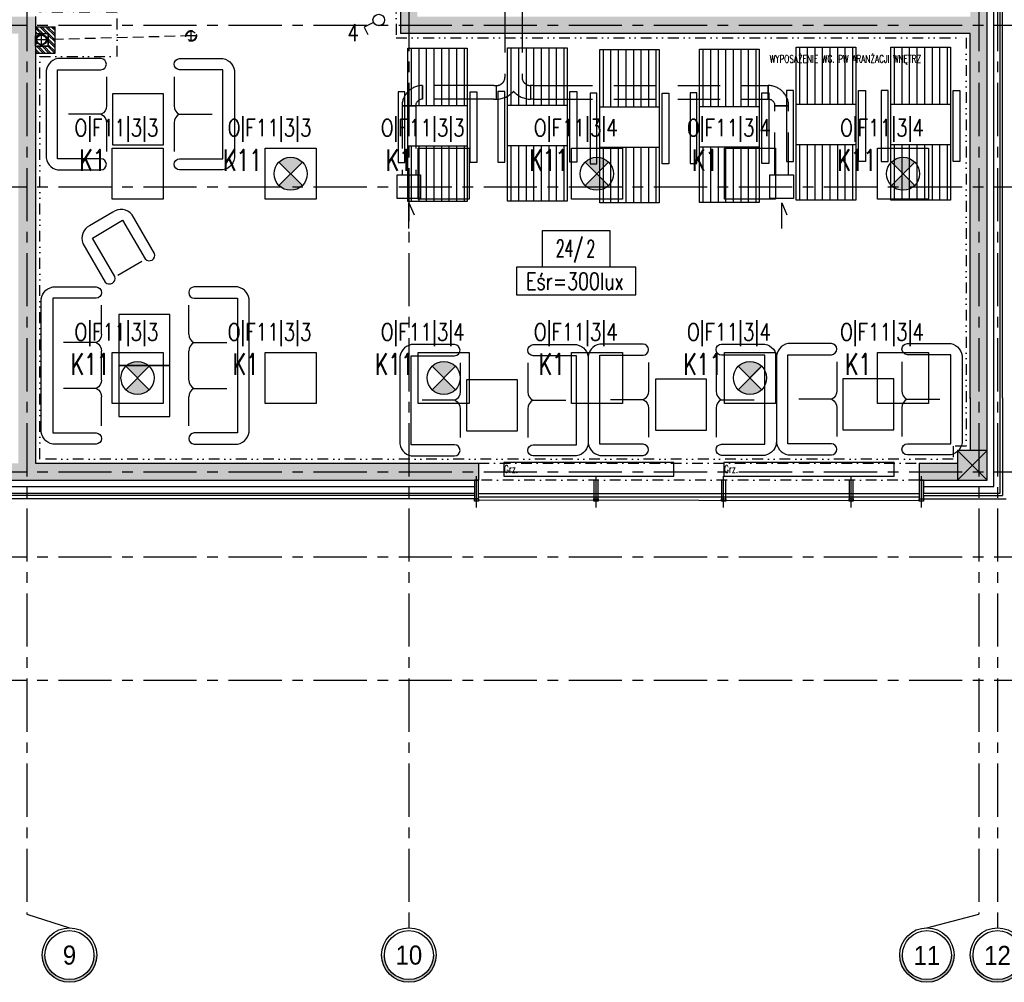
# Model space of a CAD drawing. Extents: x 41755 to 123924, y -112333 to 86187.
# Tile 195 of 256: x 101263 to 102421, y -11036 to -9904. Entities that reach past the tile are written whole.
import ezdxf
from ezdxf.enums import TextEntityAlignment as Align

# ---------------------------------------------------------------- set-up
doc = ezdxf.new("R2010")
doc.units = 0
doc.header["$LTSCALE"] = 50
for name, pattern in [('CENTER', [2, 1.25, -0.25, 0.25, -0.25]), ('CENTER2', [28.575, 19.05, -3.175, 3.175, -3.175]), ('DASHDOT', [1, 0.5, -0.25, 0, -0.25]), ('DASHED', [0.75, 0.5, -0.25]), ('DASHED2', [0.375, 0.25, -0.125]), ('DIVIDE', [31.75, 12.7, -6.35, 0, -6.35, 0, -6.35])]:
    doc.linetypes.add(name, pattern=pattern)
doc.layers.get('0').update_dxf_attribs({"color": 101, "linetype": 'CONTINUOUS'})
for name, color, linetype in [('E-90', 6, 'CONTINUOUS'), ('E35', 6, 'CONTINUOUS'), ('Ins-co', 2, 'CONTINUOUS'), ('Ins-kan', 54, 'CONTINUOUS'), ('Ins-went', 141, 'CONTINUOUS'), ('Opis-pom', 6, 'CONTINUOUS'), ('Opis_pom_ramka', 6, 'CONTINUOUS'), ('Os-osie glowne', 1, 'CENTER'), ('Os-osie-opis', 16, 'CONTINUOUS'), ('Sc-beton', 7, 'CONTINUOUS'), ('Sc-beton-hatch', 86, 'CONTINUOUS'), ('Sc-cegla pustak-hatch', 8, 'CONTINUOUS'), ('Sc-izolacja term-styropian', 151, 'STYROPIAN-KA'), ('Sc-kamien', 31, 'CONTINUOUS'), ('Sc-nadproza kon', 5, 'DASHED2'), ('Sc-silikat', 61, 'CONTINUOUS'), ('Sc-systemowe', 150, 'CONTINUOUS'), ('Sch-opis', 51, 'CONTINUOUS'), ('Suf-widok', 8, 'CONTINUOUS'), ('TMJ_SŁUPY', 1, 'CONTINUOUS'), ('W-otwor-strop', 1, 'CONTINUOUS'), ('Wyp-meble', 155, 'CONTINUOUS')]:
    doc.layers.add(name, color=color, linetype=linetype)
doc.styles.add('dwg_opis duży', font='ARIAL.TTF', dxfattribs={"width": 0.9})
doc.styles.add('KA wymiar', font='romans.shx', dxfattribs={"width": 0.6})
doc.styles.add('ROMANS', font='romans', dxfattribs={"width": 0.85})
doc.linetypes.add('BATTING', pattern='A,0.0001,-0.1,[134,ltypeshp.shx,S=0.1,R=0,X=-0.1,Y=0],-0.2,[134,ltypeshp.shx,S=0.1,R=180,X=0.1,Y=0],-0.1', length=0.4001)
doc.linetypes.add('STYROPIAN-KA', pattern='A,0.0001,-0.1,[135,ltypeshp.shx,S=0.1,R=0,X=-0.1,Y=0],0,[135,ltypeshp.shx,S=0.1,R=180,X=0.1,Y=0],-0.1', length=0.2001)

# ---------------------------------------------------------------- blocks, each defined once
blk = doc.blocks.new('_opis_osi_liczbowy')
blk.add_hatch(color=256).paths.add_polyline_path([(32, 32), (32, 28.8, -1), (32, -28.8), (32, -32, 1)])
for radius in [32, 28.8]:
    blk.add_circle((32, 0), radius)
at = {"style": 'dwg_opis duży', "width": 0.9}
blk.add_attdef('AXNAMEH', text='', height=22.4, rotation=90, dxfattribs=at).set_placement((32, 0), align=Align.MIDDLE_CENTER)
blk = doc.blocks.new('_FGJHGJGHJHGJH')
at = {"linetype": 'CENTER2', "ltscale": 0.5}
blk.add_line((-2.5, -31.8), (-2.5, 4.8), dxfattribs=at)
at = {"ltscale": 2, "flags": 128}
for points in [[(0, -24), (0, 0), (-5, 0), (-5, -24)], [(0, -22), (0, -24.5), (-5, -24.5), (-5, -22), (0, -22)]]:
    blk.add_lwpolyline(points, dxfattribs=at)
blk = doc.blocks.new('_opis_pom_metka')
at = {"layer": 'Opis_pom_ramka'}
blk.add_lwpolyline([(-33.13, 0), (32.87, 0), (32.87, -36), (-33.13, -36)], close=True, dxfattribs=at)
at = {"style": 'KA wymiar', "width": 0.6}
blk.add_attdef('KO/', text='', height=16.8, dxfattribs=at).set_placement((3.45, -25.87), align=Align.RIGHT)
blk.add_attdef('NR', (3.8, -26.16), '', height=16.8, dxfattribs=at)
blk = doc.blocks.new('kanapa 3os')
at = {"layer": 'Wyp-meble'}
for p, q in [((-107.7, 0), (-141.7, 0)), ((-53.9, 0), (-87.8, 0)), ((0, 0), (-33.9, 0))]:
    blk.add_line(p, q, dxfattribs=at)
blk.add_lwpolyline([(-163.2, 6.4, 0.969502), (-150, 6.4), (-150, 57.4), (8.4, 57.4), (8.4, 6.4, 0.969502), (21.5, 6.4), (21.5, 57.4, 0.371033), (4.4, 71), (-146.1, 71, 0.371033), (-163.2, 57.4)], format="xyb", close=True, dxfattribs=at)
for points in [[(-97.8, 6), (-97.8, 44.7)], [(-43.9, 6), (-43.9, 44.7)]]:
    blk.add_lwpolyline(points, dxfattribs=at)
for centre, start, end in [((-107.8, 11.4), 270.2962, 331.5972), ((-87.7, 11.4), 208.4028, 269.7038), ((-53.9, 11.4), 270.2962, 331.5972), ((-33.9, 11.4), 208.4028, 269.7038)]:
    blk.add_arc(centre, 11.4, start, end, dxfattribs=at)
blk = doc.blocks.new('kanapa 2os')
at = {"layer": 'Wyp-meble'}
for p, q in [((0, 87.8), (0, 53.9)), ((0, 33.9), (0, 0))]:
    blk.add_line(p, q, dxfattribs=at)
blk.add_lwpolyline([(6.4, -21.5, -0.969502), (6.4, -8.4), (57.4, -8.4), (57.4, 96.2), (6.4, 96.2, -0.969502), (6.4, 109.3), (57.4, 109.3, -0.371033), (71, 92.2), (71, -4.4, -0.371033), (57.4, -21.5)], format="xyb", close=True, dxfattribs=at)
blk.add_lwpolyline([(6, 43.9), (44.7, 43.9)], dxfattribs=at)
for centre, start, end in [((11.4, 53.9), 180.2962, 241.5972), ((11.4, 33.9), 118.4028, 179.7038)]:
    blk.add_arc(centre, 11.4, start, end, dxfattribs=at)
blk = doc.blocks.new('lezak_01')
for p, q in [((67.1, 66.5), (0, 66.5)), ((180, 66.5), (115, 66.5)), ((67.1, 57.6), (0, 57.6)), ((67.1, 48.8), (0, 48.8)), ((180, 57.6), (115, 57.6)), ((180, 48.8), (115, 48.8)), ((67.1, 39.9), (0, 39.9)), ((180, 39.9), (115, 39.9)), ((67.1, 31), (0, 31)), ((180, 31), (115, 31)), ((67.1, 22.1), (0, 22.1)), ((67.1, 13.2), (0, 13.2)), ((180, 22.1), (115, 22.1)), ((180, 13.2), (115, 13.2)), ((67.1, 4.3), (0, 4.3)), ((180, 4.3), (115, 4.3))]:
    blk.add_line(p, q)
for points in [[(51.2, 81.3), (134.3, 81.3), (134.3, 73.3), (51.2, 73.3)], [(0, 70), (180, 70), (180, 0), (0, 0)], [(67.1, 70), (115, 70), (115, 0), (67.1, 0)], [(51.2, -11.3), (134.3, -11.3), (134.3, -3.3), (51.2, -3.3)]]:
    blk.add_lwpolyline(points, close=True)
blk = doc.blocks.new('A$C5DF87A14')
at = {"layer": 'Wyp-meble'}
for points in [[(1591.7, 394.1), (1651.7, 394.1), (1651.7, 454.1), (1591.7, 454.1)], [(1598.9, 134.8), (1658.9, 134.8), (1658.9, 194.8), (1598.9, 194.8)], [(1598.9, 74.8), (1658.9, 74.8), (1658.9, 134.8), (1598.9, 134.8)], [(2007.6, 58), (2067.6, 58), (2067.6, 118), (2007.6, 118)], [(2229.8, 58.7), (2289.8, 58.7), (2289.8, 118.7), (2229.8, 118.7)], [(2450.2, 59.3), (2510.2, 59.3), (2510.2, 119.3), (2450.2, 119.3)]]:
    blk.add_lwpolyline(points, close=True, dxfattribs=at)
blk.add_lwpolyline([(1603.5, 305.5), (1630, 260.2, 0.814277), (1641.1, 266.6), (1614.5, 312.1, 0.403655), (1591.9, 315), (1564.6, 299.1, 0.380123), (1556.6, 278.3), (1583.1, 232.8, 0.804356), (1594.4, 239.4), (1568, 284.6)], format="xyb", close=True, dxfattribs=at)
blk.add_lwpolyline([(1626, 257), (1597.9, 240.7)], dxfattribs=at)
at = {"layer": 'Wyp-meble', "rotation": 270}
for name, p in [('lezak_01', (1938.7, 507.7)), ('lezak_01', (2056, 508.1)), ('lezak_01', (2164.4, 506.1)), ('lezak_01', (2281.8, 506.5)), ('lezak_01', (2395.4, 509.1)), ('lezak_01', (2506.6, 509.1)), ('kanapa 3os', (1681.2, 64))]:
    blk.add_blockref(name, p, dxfattribs=at)
at = {"layer": 'Wyp-meble', "xscale": -1}
for p in [(1584.4, 386.3), (2000.2, 50.1), (2221.8, 50.8), (2443.1, 51.4)]:
    blk.add_blockref('kanapa 2os', p, dxfattribs=at)
at = {"layer": 'Wyp-meble'}
for p in [(1664, 386.3), (2079.8, 50.1), (2301.1, 50.8), (2519.6, 51.4)]:
    blk.add_blockref('kanapa 2os', p, dxfattribs=at)
at = {"layer": 'Wyp-meble', "xscale": -1, "rotation": 90}
blk.add_blockref('kanapa 3os', (1578.7, 64), dxfattribs=at)

msp = doc.modelspace()

# ---------------------------------------------------------------- hatches: boundary and pattern name
at = {"layer": 'E35'}
h = msp.add_hatch(color=256, dxfattribs=at)
edge = h.paths.add_edge_path()
edge.add_line((101581.966, -10085.42), (101595.712, -10071.674))
edge.add_ellipse((101581.966, -10085.42), major_axis=(13.746, 13.746), ratio=1, start_angle=360, end_angle=450)
edge.add_line((101568.22, -10071.674), (101581.966, -10085.42))
edge = h.paths.add_edge_path()
edge.add_line((101595.712, -10099.167), (101581.966, -10085.42))
edge.add_line((101581.966, -10085.42), (101568.22, -10099.167))
edge.add_ellipse((101581.966, -10085.42), major_axis=(-13.746, 13.746), ratio=1, start_angle=90, end_angle=180)
h = msp.add_hatch(color=256, dxfattribs=at)
edge = h.paths.add_edge_path()
edge.add_line((101941.966, -10085.42), (101955.712, -10071.674))
edge.add_ellipse((101941.966, -10085.42), major_axis=(13.746, 13.746), ratio=1, start_angle=360, end_angle=450)
edge.add_line((101928.22, -10071.674), (101941.966, -10085.42))
edge = h.paths.add_edge_path()
edge.add_line((101955.712, -10099.167), (101941.966, -10085.42))
edge.add_line((101941.966, -10085.42), (101928.22, -10099.167))
edge.add_ellipse((101941.966, -10085.42), major_axis=(-13.746, 13.746), ratio=1, start_angle=90, end_angle=180)
h = msp.add_hatch(color=256, dxfattribs=at)
edge = h.paths.add_edge_path()
edge.add_line((102301.966, -10085.42), (102315.712, -10071.674))
edge.add_ellipse((102301.966, -10085.42), major_axis=(13.746, 13.746), ratio=1, start_angle=360, end_angle=450)
edge.add_line((102288.22, -10071.674), (102301.966, -10085.42))
edge = h.paths.add_edge_path()
edge.add_line((102315.712, -10099.167), (102301.966, -10085.42))
edge.add_line((102301.966, -10085.42), (102288.22, -10099.167))
edge.add_ellipse((102301.966, -10085.42), major_axis=(-13.746, 13.746), ratio=1, start_angle=90, end_angle=180)
h = msp.add_hatch(color=256, dxfattribs=at)
edge = h.paths.add_edge_path()
edge.add_line((101401.966, -10325.42), (101415.712, -10311.674))
edge.add_ellipse((101401.966, -10325.42), major_axis=(13.746, 13.746), ratio=1, start_angle=360, end_angle=450)
edge.add_line((101388.22, -10311.674), (101401.966, -10325.42))
edge = h.paths.add_edge_path()
edge.add_line((101415.712, -10339.167), (101401.966, -10325.42))
edge.add_line((101401.966, -10325.42), (101388.22, -10339.167))
edge.add_ellipse((101401.966, -10325.42), major_axis=(-13.746, 13.746), ratio=1, start_angle=90, end_angle=180)
h = msp.add_hatch(color=256, dxfattribs=at)
edge = h.paths.add_edge_path()
edge.add_line((101761.966, -10325.42), (101775.712, -10311.674))
edge.add_ellipse((101761.966, -10325.42), major_axis=(13.746, 13.746), ratio=1, start_angle=360, end_angle=450)
edge.add_line((101748.22, -10311.674), (101761.966, -10325.42))
edge = h.paths.add_edge_path()
edge.add_line((101775.712, -10339.167), (101761.966, -10325.42))
edge.add_line((101761.966, -10325.42), (101748.22, -10339.167))
edge.add_ellipse((101761.966, -10325.42), major_axis=(-13.746, 13.746), ratio=1, start_angle=90, end_angle=180)
h = msp.add_hatch(color=256, dxfattribs=at)
edge = h.paths.add_edge_path()
edge.add_line((102121.966, -10325.42), (102135.712, -10311.674))
edge.add_ellipse((102121.966, -10325.42), major_axis=(13.746, 13.746), ratio=1, start_angle=360, end_angle=450)
edge.add_line((102108.22, -10311.674), (102121.966, -10325.42))
edge = h.paths.add_edge_path()
edge.add_line((102135.712, -10339.167), (102121.966, -10325.42))
edge.add_line((102121.966, -10325.42), (102108.22, -10339.167))
edge.add_ellipse((102121.966, -10325.42), major_axis=(-13.746, 13.746), ratio=1, start_angle=90, end_angle=180)
at = {"layer": 'Sc-beton-hatch'}
h = msp.add_hatch(dxfattribs=at)
h.set_pattern_fill('ANSI33', color=256, style=0)
h.set_pattern_definition([(45, (48983.4185, 565.478), (-4.49012806, 4.49012806), []), (45, (48987.9087, 565.478), (-4.49012806, 4.49012806), [3.175, -1.5875])])
h.paths.add_polyline_path([(102400.966, -5400.641), (102380.966, -5400.641), (102380.966, -5500.641), (102330.966, -5500.641), (102330.966, -5520.641), (102380.966, -5520.641), (102380.966, -5973.641), (102400.966, -5973.641)])
h.paths.add_polyline_path([(101710.966, -5330.585), (101710.966, -5560.641), (101730.966, -5560.641), (101730.966, -5520.641), (101770.966, -5520.641), (101770.966, -5500.641), (101730.966, -5500.641), (101730.966, -5327.797, 0.0068353), (101990.084, -5287.78), (101987.07, -5268.006, -0.00840512), (101668.963, -5316.121), (101671.621, -5335.944, 0.00103514)])
h.paths.add_polyline_path([(101738.466, -5895.641), (101703.466, -5895.641), (101703.466, -5930.641), (101738.466, -5930.641)])
h.paths.add_polyline_path([(101695.966, -6277.641), (101730.966, -6277.641), (101730.966, -6242.641), (101695.966, -6242.641)])
h.paths.add_polyline_path([(102400.966, -6108.641), (102380.966, -6108.641), (102380.966, -6330.641), (102400.966, -6330.641)])
h.paths.add_polyline_path([(100985.966, -5895.641), (100950.966, -5895.641), (100950.966, -5930.641), (100985.966, -5930.641)], flags=17)
h.paths.add_polyline_path([(100765.966, -5910.641), (100765.966, -5413.927, 0.00639553), (101010.966, -5401.354), (101009.686, -5381.395, -0.00795958), (100705.366, -5396.058), (100706.01, -5416.048, 0.00104221), (100745.966, -5414.677), (100745.966, -6082.641), (100765.966, -6082.641), (100765.966, -5930.641), (100798.966, -5930.641), (100798.966, -5930.637), (100798.966, -5910.641)])
h.paths.add_polyline_path([(100310.966, -6262.641), (100410.966, -6262.641), (100410.966, -6460.641), (100430.966, -6460.641), (100430.966, -6262.641), (100765.966, -6262.641), (100765.966, -6237.641), (100745.966, -6237.641), (100745.966, -6242.641), (100330.966, -6242.641), (100330.966, -5420.801, 0.00104277), (100370.966, -5420.993), (100371.02, -5400.99, -0.0015651), (100310.966, -5400.641)])
h.paths.add_polyline_path([(100970.966, -6242.641), (100950.966, -6242.641), (100950.966, -6900.641), (100927.966, -6900.641), (100927.966, -6920.641), (100950.966, -6920.641), (100950.966, -7503.141), (100970.966, -7503.141), (100970.966, -6920.641), (101261.966, -6920.641), (101261.966, -7235.641), (101281.966, -7235.641), (101334.966, -7235.641), (101334.966, -7215.641), (101281.966, -7215.641), (101281.966, -6900.641), (100970.966, -6900.641)])
h.paths.add_polyline_path([(100410.966, -6710.641), (100430.966, -6710.641), (100430.966, -6610.641), (100410.966, -6610.641)])
h.paths.add_polyline_path([(100410.966, -6960.641), (100430.966, -6960.641), (100430.966, -6920.641), (100470.966, -6920.641), (100470.966, -6900.641), (100430.966, -6900.641), (100430.966, -6860.641), (100410.966, -6860.641)])
h.paths.add_polyline_path([(100790.966, -6920.641), (100790.966, -6900.641), (100725.966, -6900.641), (100725.966, -6920.641)])
h.paths.add_polyline_path([(101334.966, -6920.641), (101334.966, -6900.641), (101281.966, -6900.641), (101281.966, -6920.641)], flags=17)
h.paths.add_polyline_path([(101556.966, -6920.641), (101556.966, -6900.641), (101468.966, -6900.641), (101468.966, -6920.641)])
h.paths.add_polyline_path([(101710.966, -6900.641), (101690.966, -6900.641), (101690.966, -6920.641), (101710.966, -6920.641)])
h.paths.add_polyline_path([(101730.966, -6900.641), (101710.966, -6900.641), (101710.966, -6920.641), (101710.966, -7215.641), (101690.966, -7215.641), (101690.966, -7235.641), (101730.966, -7235.641)])
h.paths.add_polyline_path([(101488.966, -7215.641), (101468.966, -7215.641), (101468.966, -7235.641), (101556.966, -7235.641), (101556.966, -7215.641), (101503.966, -7215.641), (101503.966, -6920.641), (101488.966, -6920.641)])
h.paths.add_polyline_path([(102400.966, -6750.641), (102380.966, -6750.641), (102380.966, -7100.641), (102400.966, -7100.641)])
h.paths.add_polyline_path([(102400.966, -7200.641), (102380.966, -7200.641), (102380.966, -7465.641), (102400.966, -7465.641)])
h.paths.add_polyline_path([(102380.966, -7650.641), (102332.966, -7650.641), (102332.966, -7670.641), (102380.966, -7670.641), (102380.966, -8275.641), (102400.966, -8275.641), (102400.966, -7615.641), (102380.966, -7615.641)])
h.paths.add_polyline_path([(102133.966, -7650.641), (102133.966, -7670.641), (102227.966, -7670.641), (102227.966, -7650.641)])
h.paths.add_polyline_path([(101905.966, -7650.641), (101905.966, -7670.641), (102008.966, -7670.641), (102008.966, -7650.641)])
h.paths.add_polyline_path([(101710.966, -7670.641), (101710.966, -8400.641), (101685.966, -8400.641), (101685.966, -8420.641), (101730.966, -8420.641), (101730.966, -7670.641), (101770.966, -7670.641), (101770.966, -7650.641), (101227.466, -7650.641), (101227.466, -7670.641)])
h.paths.add_polyline_path([(100950.966, -7650.641), (100430.966, -7650.641), (100430.966, -7590.641), (100410.966, -7590.641), (100410.966, -7670.641), (100745.966, -7670.641), (101092.466, -7670.641), (101092.466, -7650.641), (100970.966, -7650.641), (100970.966, -7603.141), (100950.966, -7603.141)])
h.paths.add_polyline_path([(100410.966, -7440.641), (100430.966, -7440.641), (100430.966, -7397.641), (100410.966, -7397.641)])
h.paths.add_polyline_path([(100430.966, -7110.641), (100410.966, -7110.641), (100410.966, -7307.641), (100430.966, -7307.641)])
h.paths.add_polyline_path([(100745.966, -8420.641), (100765.966, -8420.641), (100765.966, -8400.641), (100410.966, -8400.641), (100410.966, -8420.641)])
h.paths.add_polyline_path([(100765.966, -8420.641), (100785.966, -8420.641), (100785.966, -8400.641), (100765.966, -8400.641)])
h.paths.add_polyline_path([(100785.966, -8400.641), (100785.966, -8420.641), (101097.466, -8420.641), (101097.466, -8400.641)])
h.paths.add_polyline_path([(101322.966, -8420.641), (101322.966, -8400.641), (101227.466, -8400.641), (101227.466, -8420.641)], flags=17)
h.paths.add_polyline_path([(101432.966, -8400.641), (101432.966, -8420.641), (101575.966, -8420.641), (101575.966, -8400.641)])
h.paths.add_polyline_path([(101950.966, -8400.641), (101950.966, -8420.641), (102028.966, -8420.641), (102028.966, -8400.641)])
h.paths.add_polyline_path([(102138.966, -8400.641), (102138.966, -8420.641), (102380.966, -8420.641), (102380.966, -8445.641), (102400.966, -8445.641), (102400.966, -8375.641), (102380.966, -8375.641), (102380.966, -8400.641)])
h.paths.add_polyline_path([(102380.966, -8568.641), (102345.966, -8568.641), (102345.966, -8875.141), (102365.966, -8875.141), (102365.966, -8588.641), (102400.966, -8588.641), (102400.966, -8545.641), (102380.966, -8545.641)])
h.paths.add_polyline_path([(102365.966, -8995.141), (102345.966, -8995.141), (102345.966, -9050.641), (101950.966, -9050.641), (101950.966, -9075.641), (102345.966, -9075.641), (102345.966, -9105.641), (102365.966, -9105.641), (102365.966, -9075.641)])
h.paths.add_polyline_path([(102400.966, -9290.641), (102365.966, -9290.641), (102365.966, -9255.641), (102345.966, -9255.641), (102345.966, -9310.641), (102380.966, -9310.641), (102380.966, -9718.141), (102380.966, -9900.641), (101730.966, -9900.641), (101730.966, -9855.641), (101710.966, -9855.641), (101710.966, -9920.641), (102380.966, -9920.641), (102380.966, -10349.912), (102380.966, -10410.641), (102400.966, -10410.641), (102400.966, -10010.641), (102400.966, -9838.141)])
h.paths.add_polyline_path([(101730.966, -9529.641), (101710.966, -9529.641), (101710.966, -9725.641), (101730.966, -9725.641)], flags=17)
h.paths.add_polyline_path([(101710.966, -9419.641), (101730.966, -9419.641), (101730.966, -8640.641), (101710.966, -8640.641), (101710.966, -9050.641), (101414.966, -9050.641), (101414.966, -9075.641), (101710.966, -9075.641)])
h.paths.add_polyline_path([(101263.966, -9050.641), (101263.966, -9075.641), (101304.966, -9075.641), (101304.966, -9050.641)])
h.paths.add_polyline_path([(101041.966, -9075.641), (101041.966, -9050.641), (100925.966, -9050.641), (100925.966, -9075.641)])
h.paths.add_polyline_path([(100825.966, -9075.641), (100825.966, -9050.641), (100530.966, -9050.641), (100530.966, -9035.641), (100510.966, -9035.641), (100510.966, -9050.641), (100270.966, -9050.641), (100270.966, -9075.641), (100510.966, -9075.641), (100510.966, -9471.141), (100530.966, -9471.141), (100530.966, -9075.641)])
h.paths.add_polyline_path([(100530.966, -8906.641), (100510.966, -8906.641), (100510.966, -8938.641), (100530.966, -8938.641)])
h.paths.add_polyline_path([(100220.966, -9075.641), (100220.966, -9050.641), (100170.966, -9050.641), (100170.966, -9075.641)])
h.paths.add_polyline_path([(100120.966, -9075.641), (100120.966, -9050.641), (100070.966, -9050.641), (100070.966, -9075.641)])
h.paths.add_polyline_path([(100020.966, -9075.641), (100020.966, -9050.641), (99970.966, -9050.641), (99970.966, -9075.641)])
h.paths.add_polyline_path([(99920.966, -9075.641), (99920.966, -9050.641), (99880.966, -9050.641), (99880.966, -9957.641), (99980.966, -9957.641), (99980.966, -9972.641), (100000.966, -9972.641), (100000.966, -9937.641), (99900.966, -9937.641), (99900.966, -9075.641)])
h.paths.add_polyline_path([(101041.966, -9396.641), (101041.966, -9378.641), (100927.966, -9378.641), (100927.966, -9396.641)])
h.paths.add_polyline_path([(100510.966, -9725.641), (100530.966, -9725.641), (100530.966, -9571.141), (100510.966, -9571.141)])
h.paths.add_polyline_path([(100000.966, -10090.641), (100000.966, -10072.641), (99980.966, -10072.641), (99980.966, -10090.641), (99780.966, -10090.641), (99780.966, -10445.641), (100510.966, -10445.641), (100510.966, -10485.641), (100530.966, -10485.641), (100530.966, -10445.641), (100580.966, -10445.641), (100580.966, -10425.641), (100530.966, -10425.641), (100530.966, -10270.641), (100510.966, -10270.641), (100510.966, -10425.641), (99800.966, -10425.641), (99800.966, -10110.641), (100510.966, -10110.641), (100510.966, -10120.641), (100530.966, -10120.641), (100530.966, -9855.641), (100510.966, -9855.641), (100510.966, -10090.641)])
h.paths.add_polyline_path([(100970.966, -9920.641), (101087.466, -9920.641), (101087.466, -9900.641), (100750.966, -9900.641), (100750.966, -9920.641), (100950.966, -9920.641), (100950.966, -10425.641), (100730.966, -10425.641), (100730.966, -10445.641), (100790.966, -10445.641), (100790.966, -10485.641), (100810.966, -10485.641), (100810.966, -10445.641), (101070.966, -10445.641), (101070.966, -10425.641), (100970.966, -10425.641)])
h.paths.add_polyline_path([(101197.466, -9900.641), (101197.466, -9920.641), (101261.966, -9920.641), (101261.966, -10425.641), (101220.966, -10425.641), (101220.966, -10445.641), (101802.966, -10445.641), (101802.966, -10425.641), (101281.966, -10425.641), (101281.966, -9900.641)])
h.paths.add_polyline_path([(102365.966, -10445.641), (102365.966, -10425.641), (102320.966, -10425.641), (102320.966, -10445.641)])
h.paths.add_polyline_path([(102383.466, -10428.141), (102365.966, -10445.641), (102400.966, -10445.641)])
h.paths.add_polyline_path([(102365.966, -10410.641), (102365.966, -10445.641), (102383.466, -10428.141)])
h.paths.add_polyline_path([(102365.966, -10410.641), (102383.466, -10428.141), (102400.966, -10410.641)])
h.paths.add_polyline_path([(102400.966, -10410.641), (102383.466, -10428.141), (102400.966, -10445.641)])
at = {"layer": 'Sc-cegla pustak-hatch'}
h = msp.add_hatch(dxfattribs=at)
h.set_pattern_fill('ANSI32', color=256, scale=0.5, angle=90, style=0)
h.set_pattern_definition([(135, (48983.4185, 565.478), (-3.36759605, -3.36759605), []), (135, (48983.4185, 567.723), (-3.36759605, -3.36759605), [])])
h.paths.add_polyline_path([(101296.966, -9920.641), (101296.966, -9927.671), (101304.966, -9927.468), (101304.966, -9912.641), (101281.966, -9912.641), (101281.966, -9920.641)])
h.paths.add_polyline_path([(101296.966, -9935.641), (101284.401, -9935.641), (101286.752, -9943.641), (101304.966, -9943.641), (101304.966, -9927.468), (101296.966, -9927.671)])
h.paths.add_polyline_path([(101284.401, -9935.641), (101281.966, -9935.641), (101281.966, -9943.641), (101286.752, -9943.641)])
at = {"layer": 'W-otwor-strop'}
msp.add_hatch(color=256, dxfattribs=at).paths.add_polyline_path([(101281.966, -9935.641), (101281.966, -9920.641), (101296.966, -9920.641), (101283.966, -9922.641)])

# ---------------------------------------------------------------- linework, layer by layer
at = {"layer": 'E35'}
for p, q in [((101679.496, -9907.682), (101668.46, -9913.208)), ((101668.46, -9913.208), (101672.734, -9921.744)), ((101568.22, -10071.674), (101595.712, -10099.167)), ((101568.22, -10099.167), (101595.712, -10071.674)), ((101928.22, -10071.674), (101955.712, -10099.167)), ((101928.22, -10099.167), (101955.712, -10071.674)), ((102288.22, -10071.674), (102315.712, -10099.167)), ((102288.22, -10099.167), (102315.712, -10071.674)), ((101388.22, -10311.674), (101415.712, -10339.167)), ((101388.22, -10339.167), (101415.712, -10311.674)), ((101748.22, -10311.674), (101775.712, -10339.167)), ((101748.22, -10339.167), (101775.712, -10311.674)), ((102108.22, -10311.674), (102135.712, -10339.167)), ((102108.22, -10339.167), (102135.712, -10311.674))]:
    msp.add_line(p, q, dxfattribs=at)
at = {"layer": 'E35', "linetype": 'Continuous', "ltscale": 0.3}
for p, q in [((101569.006, -10098.38), (101594.926, -10072.46)), ((101929.006, -10098.38), (101954.926, -10072.46)), ((102289.006, -10098.38), (102314.926, -10072.46)), ((101389.006, -10338.38), (101414.926, -10312.46)), ((101749.006, -10338.38), (101774.926, -10312.46)), ((102109.006, -10338.38), (102134.926, -10312.46))]:
    msp.add_line(p, q, dxfattribs=at)
for points in [[(101371.966, -10055.42), (101431.966, -10055.42), (101431.966, -10115.42), (101371.966, -10115.42)], [(101551.966, -10055.42), (101611.966, -10055.42), (101611.966, -10115.42), (101551.966, -10115.42)], [(101731.966, -10055.42), (101791.966, -10055.42), (101791.966, -10115.42), (101731.966, -10115.42)], [(101911.966, -10055.42), (101971.966, -10055.42), (101971.966, -10115.42), (101911.966, -10115.42)], [(102091.966, -10055.42), (102151.966, -10055.42), (102151.966, -10115.42), (102091.966, -10115.42)], [(102271.966, -10055.42), (102331.966, -10055.42), (102331.966, -10115.42), (102271.966, -10115.42)], [(101847.628, -10227.594), (101987.961, -10227.594), (101987.961, -10195.315), (101847.628, -10195.315)], [(101371.966, -10295.42), (101431.966, -10295.42), (101431.966, -10355.42), (101371.966, -10355.42)], [(101551.966, -10295.42), (101611.966, -10295.42), (101611.966, -10355.42), (101551.966, -10355.42)], [(101731.966, -10295.42), (101791.966, -10295.42), (101791.966, -10355.42), (101731.966, -10355.42)], [(101911.966, -10295.42), (101971.966, -10295.42), (101971.966, -10355.42), (101911.966, -10355.42)], [(102091.966, -10295.42), (102151.966, -10295.42), (102151.966, -10355.42), (102091.966, -10355.42)], [(102271.966, -10295.42), (102331.966, -10295.42), (102331.966, -10355.42), (102271.966, -10355.42)]]:
    msp.add_lwpolyline(points, close=True, dxfattribs=at)
at = {"layer": 'E35'}
for centre, radius in [((101685.531, -9904.66), 6.75), ((101581.966, -10085.42), 19.44), ((101941.966, -10085.42), 19.44), ((102301.966, -10085.42), 19.44), ((101401.966, -10325.42), 19.44), ((101761.966, -10325.42), 19.44), ((102121.966, -10325.42), 19.44)]:
    msp.add_circle(centre, radius, dxfattribs=at)
at = {"layer": 'Ins-co'}
for points in [[(101832.591, -10424.629), (101832.591, -10440.629), (102032.591, -10440.629), (102032.591, -10424.629)], [(102091.341, -10424.629), (102091.341, -10440.629), (102291.341, -10440.629), (102291.341, -10424.629)]]:
    msp.add_lwpolyline(points, close=True, dxfattribs=at)
at = {"layer": 'Ins-kan', "linetype": 'DASHED', "ltscale": 0.5}
for p, q in [((101465.074, -9929.707), (101465.074, -9917.107)), ((101471.374, -9923.407), (101458.774, -9923.407))]:
    msp.add_line(p, q, dxfattribs=at)
at = {"layer": 'Ins-kan', "linetype": 'Continuous', "ltscale": 0.5}
for p, q in [((101295.293, -9927.873), (101282.693, -9927.873)), ((101288.993, -9934.173), (101288.993, -9921.573))]:
    msp.add_line(p, q, dxfattribs=at)
at = {"layer": 'Ins-kan', "linetype": 'DASHED', "ltscale": 0.5}
msp.add_lwpolyline([(101465.074, -9923.407), (101288.993, -9927.873)], dxfattribs=at)
for radius in [6.3, 5.5]:
    msp.add_circle((101465.074, -9923.407), radius, dxfattribs=at)
at = {"layer": 'Ins-kan', "linetype": 'Continuous', "ltscale": 0.5}
for radius in [6.3, 5.5]:
    msp.add_circle((101288.993, -9927.873), radius, dxfattribs=at)
at = {"layer": 'Ins-went', "linetype": 'DASHED', "ltscale": 2}
for p, q in [((101833.96, -9742.821), (101833.96, -9968.721)), ((101853.96, -9742.821), (101853.96, -9968.721)), ((101833.96, -9968.721), (101833.96, -9971.721)), ((101853.96, -9968.721), (101853.96, -9971.721)), ((101736.96, -9981.721), (101736.96, -9997.721)), ((101736.96, -9997.721), (101736.96, -9981.721)), ((101800.96, -9981.721), (101736.96, -9981.721)), ((101804.96, -9981.721), (101800.96, -9981.721)), ((101817.96, -9981.721), (101804.96, -9981.721)), ((101820.96, -9981.721), (101817.96, -9981.721)), ((101820.96, -9981.721), (101823.96, -9981.721)), ((101823.96, -9997.721), (101823.96, -9981.721)), ((101863.96, -9981.721), (101863.96, -9997.721)), ((101866.96, -9981.721), (101863.96, -9981.721)), ((101866.96, -9981.721), (101869.96, -9981.721)), ((101869.96, -9981.721), (101882.96, -9981.721)), ((101882.96, -9981.721), (101886.96, -9981.721)), ((101886.96, -9981.721), (102143.36, -9981.721)), ((102143.36, -9997.721), (102143.36, -9981.721)), ((102143.36, -9981.721), (102143.36, -9997.721)), ((101800.96, -9997.721), (101736.96, -9997.721)), ((101804.96, -9997.721), (101800.96, -9997.721)), ((101817.96, -9997.721), (101804.96, -9997.721)), ((101820.96, -9997.721), (101817.96, -9997.721)), ((101820.96, -9997.721), (101823.96, -9997.721)), ((101866.96, -9997.721), (101863.96, -9997.721)), ((101866.96, -9997.721), (101869.96, -9997.721)), ((101869.96, -9997.721), (101882.96, -9997.721)), ((101882.96, -9997.721), (101886.96, -9997.721)), ((101886.96, -9997.721), (102143.36, -9997.721)), ((101712.96, -10005.721), (101728.96, -10005.721)), ((101728.96, -10005.721), (101712.96, -10005.721)), ((102151.36, -10005.721), (102167.36, -10005.721)), ((102167.36, -10005.721), (102151.36, -10005.721))]:
    msp.add_line(p, q, dxfattribs=at)
for points in [[(101707.116, -10086.791), (101734.816, -10086.791), (101734.816, -10114.491), (101707.116, -10114.491)], [(102145.484, -10086.791), (102173.184, -10086.791), (102173.184, -10114.491), (102145.484, -10114.491)]]:
    msp.add_lwpolyline(points, close=True, dxfattribs=at)
for points in [[(101720.966, -10149.729), (101720.966, -10119.491), (101726.988, -10133.505)], [(102159.334, -10149.729), (102159.334, -10119.491), (102165.356, -10133.505)]]:
    msp.add_lwpolyline(points, dxfattribs=at)
for centre, radius, start, end in [((101823.96, -9971.721), 10, 270, 360), ((101863.96, -9971.721), 10, 180, 270), ((101736.96, -10005.721), 24, 90, 180), ((101823.96, -9971.721), 26, 270, 320.284863), ((101863.96, -9971.721), 26, 219.715137, 270), ((102143.36, -10005.721), 24, 0, 90), ((101736.96, -10005.721), 8, 90, 180), ((102143.36, -10005.721), 8, 0, 90)]:
    msp.add_arc(centre, radius, start, end, dxfattribs=at)
for points in [[(101712.96, -10005.721), (101712.966, -10086.791)], [(101728.96, -10005.721), (101728.966, -10086.791)], [(102151.334, -10086.791), (102151.36, -10005.721)], [(102167.334, -10086.791), (102167.36, -10005.721)]]:
    msp.add_spline(points, degree=3, dxfattribs=at)
at = {"layer": 'Os-osie glowne'}
for points in [[(101271.966, -4978.641), (101271.966, -10955.641)], [(101720.966, -4978.641), (101720.966, -10955.641)], [(102390.966, -4978.641), (102390.966, -10955.641)], [(102412.966, -4978.641), (102412.966, -10955.641)], [(99508.966, -9910.641), (111775.966, -9910.641)], [(99508.966, -10100.641), (111775.966, -10100.641)], [(99508.966, -10435.641), (111775.966, -10435.641)], [(99508.966, -10535.641), (111775.966, -10535.641)], [(99508.966, -10680.641), (111775.966, -10680.641)]]:
    msp.add_lwpolyline(points, dxfattribs=at)
at = {"layer": 'Os-osie-opis'}
for points in [[(101271.966, -10955.641), (101321.966, -10971.641)], [(101720.966, -10955.641), (101720.966, -10971.641)], [(102329.984, -10971.641), (102390.966, -10955.641)], [(102412.966, -10955.641), (102412.966, -10971.641)]]:
    msp.add_lwpolyline(points, dxfattribs=at)
at = {"layer": 'Sc-beton'}
msp.add_line((102365.966, -10445.641), (102400.966, -10410.641), dxfattribs=at)
for points in [[(102400.966, -10010.641), (102400.966, -9838.141)], [(101710.966, -9855.641), (101710.966, -9920.641)], [(101281.966, -9900.641), (101281.966, -10425.641)], [(102380.966, -9920.641), (101710.966, -9920.641)], [(102380.966, -10349.912), (102380.966, -9920.641)], [(102400.966, -10410.641), (102400.966, -10010.641)], [(102380.966, -10348.641), (102380.966, -10410.641)], [(102400.966, -10445.641), (102365.966, -10410.641)], [(101281.966, -10425.641), (101802.966, -10425.641)], [(101802.966, -10425.641), (101802.966, -10445.641)], [(102320.966, -10425.641), (102320.966, -10445.641)], [(102320.966, -10425.641), (102365.966, -10425.641)], [(101220.966, -10445.641), (101802.966, -10445.641)], [(102320.966, -10445.641), (102365.966, -10445.641)]]:
    msp.add_lwpolyline(points, dxfattribs=at)
msp.add_lwpolyline([(102365.966, -10445.641), (102400.966, -10445.641), (102400.966, -10410.641), (102365.966, -10410.641)], close=True, dxfattribs=at)
msp.add_lwpolyline([(102365.966, -10445.641), (102400.966, -10445.641), (102400.966, -10410.641), (102365.966, -10410.641)], close=True, dxfattribs=at)
at = {"layer": 'Sc-izolacja term-styropian', "linetype": 'ByBlock'}
for points in [[(102415.966, -10010.641), (102415.966, -9718.141)], [(102415.966, -10460.641), (102415.966, -10010.641)], [(101797.966, -10445.641), (101797.966, -10460.641)], [(102325.966, -10445.641), (102325.966, -10460.641)], [(101220.966, -10460.641), (101797.966, -10460.641)], [(102325.966, -10460.641), (102415.966, -10460.641)]]:
    msp.add_lwpolyline(points, dxfattribs=at)
at = {"layer": 'Sc-izolacja term-styropian', "linetype": 'BATTING', "ltscale": 0.35}
for points in [[(102408.466, -10453.141), (102408.466, -9838.141)], [(101220.966, -10453.141), (101797.966, -10453.141)], [(102325.966, -10453.141), (102408.466, -10453.141)], [(102408.466, -10453.141), (102408.466, -10453.141)]]:
    msp.add_lwpolyline(points, dxfattribs=at)
at = {"layer": 'Sc-kamien'}
for points in [[(102418.966, -10348.641), (102418.966, -9275.641)], [(102418.966, -10348.641), (102418.966, -10463.641)], [(101797.966, -10463.641), (101217.966, -10463.641)], [(102325.966, -10463.641), (102418.966, -10463.641)], [(102325.966, -10463.641), (102325.966, -10467.641)], [(101802.966, -10467.641), (101217.966, -10467.641)], [(102325.966, -10467.641), (102422.966, -10467.641)]]:
    msp.add_lwpolyline(points, dxfattribs=at)
at = {"layer": 'Sc-nadproza kon', "linetype": 'DASHDOT', "ltscale": 0.5}
for points in [[(101802.966, -10425.641), (102320.966, -10425.641)], [(102320.966, -10445.641), (101802.966, -10445.641)]]:
    msp.add_lwpolyline(points, dxfattribs=at)
at = {"layer": 'Sc-silikat'}
for points in [[(101281.966, -9912.641), (101304.966, -9912.641)], [(101304.966, -9943.641), (101304.966, -9912.641)], [(101281.966, -9920.641), (101296.966, -9920.641)], [(101296.966, -9935.641), (101296.966, -9920.641)], [(101281.966, -9935.641), (101296.966, -9935.641)], [(101281.966, -9943.641), (101304.966, -9943.641)]]:
    msp.add_lwpolyline(points, dxfattribs=at)
at = {"layer": 'Sc-systemowe', "ltscale": 2}
for points in [[(102320.966, -10461.641), (101802.966, -10461.641)], [(102320.966, -10465.641), (101802.966, -10465.641)], [(102320.966, -10469.641), (101802.966, -10468.891)]]:
    msp.add_lwpolyline(points, dxfattribs=at)
at = {"layer": 'Suf-widok', "linetype": 'DIVIDE', "ltscale": 0.02}
msp.add_lwpolyline([(101286.966, -9685.641), (101705.966, -9685.641), (101705.966, -9925.641), (102375.966, -9925.641), (102375.966, -10405.641), (102360.966, -10405.641), (102360.966, -10420.641), (101286.966, -10420.641), (101286.966, -9947.641), (101377.966, -9947.641), (101377.966, -9895.641), (101286.966, -9895.641)], close=True, dxfattribs=at)
at = {"layer": 'TMJ_SŁUPY'}
msp.add_line((102365.966, -10445.641), (102400.966, -10410.641), dxfattribs=at)
at = {"layer": 'W-otwor-strop', "linetype": 'DASHED', "ltscale": 0.5}
msp.add_lwpolyline([(101281.966, -9920.641), (101296.966, -9920.641), (101296.966, -9935.641), (101281.966, -9935.641)], close=True, dxfattribs=at)
msp.add_lwpolyline([(101296.966, -9920.641), (101283.966, -9922.641), (101281.966, -9935.641)], dxfattribs=at)

# ---------------------------------------------------------------- block references
msp.add_blockref('A$C5DF87A14', (99780.966, -10445.641))
at = {"layer": 'Opis-pom'}
ref = msp.add_blockref('_opis_pom_metka', (101917.947, -10152.115), dxfattribs=dict(at, xscale=1.2, yscale=1.2, zscale=1.2))
ref.add_attrib('KO/', '24/', dxfattribs={"layer": '0', "height": 20.16, "style": 'KA wymiar', "width": 0.6}).set_placement((101925.877, -10183.156), align=Align.RIGHT)
ref.add_attrib('NR', '2', (101929.735, -10183.512), dxfattribs={"layer": '0', "height": 20.16, "style": 'KA wymiar', "width": 0.6})
at = {"layer": 'Os-osie-opis', "rotation": 270}
for p, values in [((101321.966, -10971.641), {'AXNAMEH': '9'}), ((101720.966, -10971.641), {'AXNAMEH': '10'})]:
    msp.add_blockref('_opis_osi_liczbowy', p, dxfattribs=at).add_auto_attribs(values)
at = {"layer": 'Os-osie-opis'}
ref = msp.add_blockref('_opis_osi_liczbowy', (102329.984, -10971.641), dxfattribs=dict(at, rotation=270))
ref.add_attrib('AXNAMEH', '11', dxfattribs={"layer": '0', "height": 22.4, "style": 'dwg_opis duży', "width": 0.9}).set_placement((102329.984, -11004.023), align=Align.MIDDLE_CENTER)
ref = msp.add_blockref('_opis_osi_liczbowy', (102412.966, -10971.641), dxfattribs=dict(at, rotation=270))
ref.add_attrib('AXNAMEH', '12', dxfattribs={"layer": '0', "height": 22.4, "style": 'dwg_opis duży', "width": 0.9}).set_placement((102412.966, -11004.023), align=Align.MIDDLE_CENTER)
at = {"layer": 'Sc-systemowe', "ltscale": 2}
for p in [(101802.966, -10445.641), (101943.466, -10445.641), (102093.466, -10445.641), (102243.466, -10445.641), (102325.966, -10445.641)]:
    msp.add_blockref('_FGJHGJGHJHGJH', p, dxfattribs=at)

# ---------------------------------------------------------------- texts
at = {"layer": 'E-90', "style": 'ROMANS'}
for s, rotation, width, p in [('4', 0, 0.8, (101655.526, -9919.647)), ('O|F11|3|3', 0, 0.8, (101377.276, -10032.78)), ('O|F11|3|3', 0, 0.8, (101557.276, -10032.78)), ('O|F11|3|3', 0, 0.8, (101737.276, -10032.78)), ('O|F11|3|4', 0, 0.8, (101917.276, -10032.78)), ('O|F11|3|4', 0, 0.8, (102097.276, -10032.78)), ('O|F11|3|4', 0, 0.8, (102277.276, -10032.78)), ('Eśr=300lux', 360, 0.75, (101916.283, -10211.747)), ('O|F11|3|3', 0, 0.8, (101377.276, -10272.78)), ('O|F11|3|3', 0, 0.8, (101557.276, -10272.78)), ('O|F11|3|4', 0, 0.8, (101737.276, -10272.78)), ('O|F11|3|4', 0, 0.8, (101917.276, -10272.78)), ('O|F11|3|4', 0, 0.8, (102097.276, -10272.78)), ('O|F11|3|4', 0, 0.8, (102277.276, -10272.78))]:
    msp.add_text(s, height=20, rotation=rotation, dxfattribs=dict(at, width=width)).set_placement(p, align=Align.MIDDLE)
at = {"layer": 'E35', "style": 'ROMANS', "width": 0.7}
for s, p in [('K1', (101349.041, -10069.307)), ('K11', (101525.36, -10069.307)), ('K1', (101709.041, -10069.307)), ('K11', (101885.377, -10069.307)), ('K1', (102069.041, -10069.307)), ('K11', (102247.443, -10069.307)), ('K11', (101346.201, -10309.307)), ('K1', (101529.041, -10309.307)), ('K11', (101703.765, -10309.307)), ('K1', (101889.041, -10309.307)), ('K11', (102066.328, -10309.307)), ('K1', (102249.041, -10309.307))]:
    msp.add_text(s, height=25, rotation=360, dxfattribs=at).set_placement(p, align=Align.MIDDLE)
at = {"layer": 'Ins-co', "style": 'ROMANS', "width": 0.7}
for p in [(101832.781, -10437.054), (102091.531, -10437.054)]:
    msp.add_text('Grz.', height=9, dxfattribs=at).set_placement(p)
at = {"layer": 'Sch-opis', "style": 'ROMANS', "width": 0.7}
msp.add_text('WYPOSAŻENIE WG. PW ARANŻACJI WNĘTRZ', height=9, dxfattribs=at).set_placement((102145.261, -9954.85))

doc.saveas('drawing.dxf')
